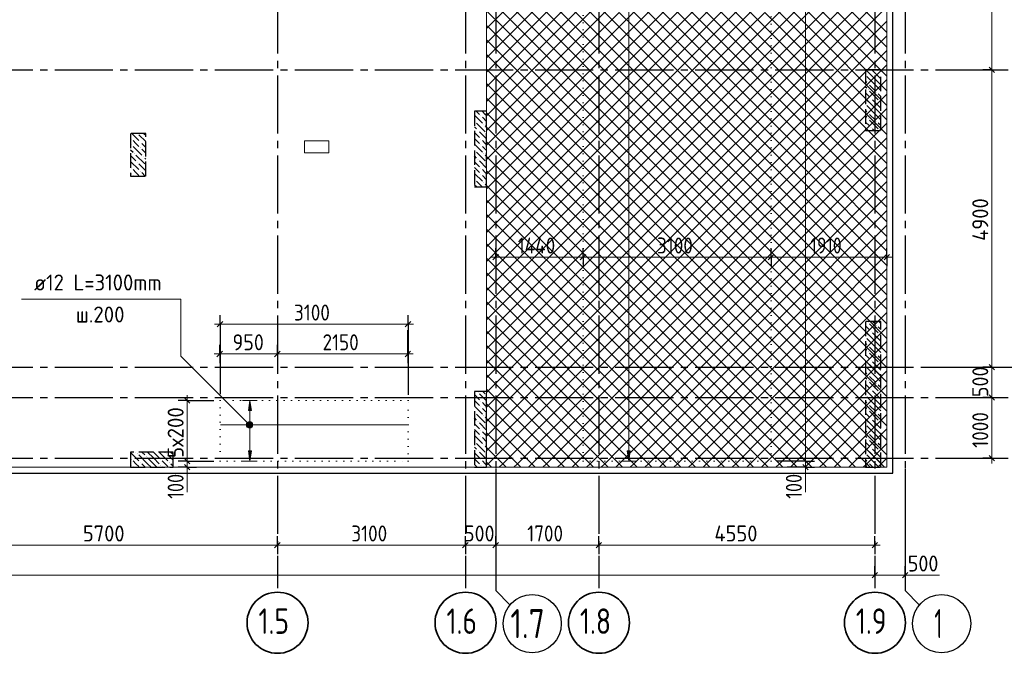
# Model space of a CAD drawing. Header units: millimetres. Extents: x 0 to 50400, y -76 to 35640.
# Tile 6 of 10: x 25967 to 42201, y 7244 to 17689. Entities that reach past the tile are written whole.
import ezdxf

# ---------------------------------------------------------------- set-up
doc = ezdxf.new("R2010")
doc.units = ezdxf.units.MM
for name, pattern in [('______2', [324, 240, -84]), ('______5', [1320, 960, -120, 120, -120]), ('______9', [120, 0, -120])]:
    doc.linetypes.add(name, pattern=pattern)
for name, color, linetype, lineweight in [('Standard', 7, 'Continuous', 25), ('ДОП Верх по Х', 7, 'Continuous', 25), ('ЖБ Перекрытие верхний уровень', 7, 'Continuous', 35), ('ЖБ Пилон', 7, 'Continuous', 35), ('ЖБ Стена верхний уровень', 7, 'Continuous', 35), ('Общий01', 7, 'Continuous', 13), ('Позиционная метка номер позиции', 7, 'Continuous', 13), ('Примечания', 7, 'Continuous', 13), ('Размерная линия_ общее', 7, 'Continuous', 13), ('Тени', 7, 'Continuous', 13)]:
    doc.layers.add(name, color=color, linetype=linetype, lineweight=lineweight)
doc.layers.add('Оси', color=7, linetype='______5', true_color=0x656565)
doc.styles.add('ISOCPEUR', font='txt')

msp = doc.modelspace()

# ---------------------------------------------------------------- hatches: boundary and pattern name
at = {"layer": 'ДОП Верх по Х', "linetype": 'Continuous', "lineweight": 13, "transparency": 33554687}
msp.add_hatch(color=7, dxfattribs=at).paths.add_polyline_path([(29787, 11244), (29763, 11412), (29739, 11244)])
for points in [[(29787, 10580), (29763, 10412), (29739, 10580)], [(36032, 10580), (36008, 10412), (35984, 10580)]]:
    msp.add_hatch(color=7, dxfattribs=at).paths.add_polyline_path(points, flags=16)
at = {"layer": 'ЖБ Пилон', "linetype": 'Continuous', "lineweight": -3, "transparency": 33554687}
for points in [[(40047, 16729), (40052, 16734), (40056, 16729), (40052, 16725)], [(40143, 16825), (40148, 16830), (40152, 16825), (40148, 16821)], [(39951, 16633), (39956, 16638), (39960, 16633), (39956, 16628)], [(39951, 16537), (39956, 16542), (39960, 16537), (39956, 16532)], [(39999, 16393), (40004, 16398), (40008, 16393), (40004, 16388)], [(40095, 16489), (40100, 16494), (40104, 16489), (40100, 16485)], [(40047, 16249), (40052, 16254), (40056, 16249), (40052, 16245)], [(40143, 16345), (40148, 16350), (40152, 16345), (40148, 16341)], [(33567, 16105), (33572, 16110), (33576, 16105), (33572, 16101)], [(39951, 16153), (39956, 16158), (39960, 16153), (39956, 16148)], [(33471, 16009), (33476, 16014), (33480, 16009), (33476, 16005)], [(33615, 15961), (33620, 15966), (33624, 15961), (33620, 15956)], [(39951, 16057), (39956, 16062), (39960, 16057), (39956, 16052)], [(39999, 15913), (40004, 15918), (40008, 15913), (40004, 15908)], [(40095, 16009), (40100, 16014), (40104, 16009), (40100, 16005)], [(33519, 15865), (33524, 15870), (33528, 15865), (33524, 15861)], [(33663, 15817), (33665, 15820), (33665, 15815)], [(40143, 15865), (40148, 15870), (40152, 15865), (40149, 15862), (40146, 15862)], [(27807, 15721), (27812, 15726), (27816, 15721), (27812, 15716)], [(27807, 15625), (27812, 15630), (27816, 15625), (27812, 15621)], [(27951, 15673), (27956, 15678), (27960, 15673), (27956, 15668)], [(33567, 15721), (33572, 15726), (33576, 15721), (33572, 15716)], [(33567, 15625), (33572, 15630), (33576, 15625), (33572, 15621)], [(27855, 15481), (27860, 15486), (27864, 15481), (27860, 15476)], [(27951, 15577), (27956, 15582), (27960, 15577), (27956, 15572)], [(27999, 15433), (28004, 15438), (28008, 15433), (28004, 15428)], [(33471, 15529), (33476, 15534), (33480, 15529), (33476, 15525)], [(33615, 15481), (33620, 15486), (33624, 15481), (33620, 15476)], [(27903, 15337), (27908, 15342), (27912, 15337), (27908, 15332)], [(33519, 15385), (33524, 15390), (33528, 15385), (33524, 15381)], [(33663, 15337), (33665, 15340), (33665, 15335)], [(27807, 15241), (27812, 15246), (27816, 15241), (27812, 15236)], [(27807, 15145), (27812, 15150), (27816, 15145), (27812, 15141)], [(27951, 15193), (27956, 15198), (27960, 15193), (27956, 15188)], [(33567, 15241), (33572, 15246), (33576, 15241), (33572, 15236)], [(33567, 15145), (33572, 15150), (33576, 15145), (33572, 15141)], [(33471, 15049), (33476, 15054), (33480, 15049), (33476, 15045)], [(33615, 15001), (33620, 15006), (33624, 15001), (33620, 14996)], [(33519, 11545), (33524, 11550), (33528, 11545), (33524, 11540)], [(33567, 11401), (33572, 11406), (33576, 11401), (33572, 11396)], [(33663, 11497), (33665, 11500), (33665, 11495)], [(33471, 11209), (33476, 11214), (33480, 11209), (33476, 11205)], [(33567, 11305), (33572, 11310), (33576, 11305), (33572, 11300)], [(33519, 11065), (33524, 11070), (33528, 11065), (33524, 11060)], [(33615, 11161), (33620, 11166), (33624, 11161), (33620, 11156)], [(33567, 10921), (33572, 10926), (33576, 10921), (33572, 10916)], [(33663, 11017), (33665, 11020), (33665, 11015)], [(33471, 10729), (33476, 10734), (33480, 10729), (33476, 10725)], [(33567, 10825), (33572, 10830), (33576, 10825), (33572, 10820)], [(33519, 10585), (33524, 10590), (33528, 10585), (33524, 10580)], [(33615, 10681), (33620, 10686), (33624, 10681), (33620, 10676)], [(27807, 10441), (27812, 10446), (27816, 10441), (27812, 10436)], [(27903, 10537), (27908, 10542), (27912, 10537), (27908, 10532)], [(27951, 10393), (27956, 10398), (27960, 10393), (27956, 10388)], [(28047, 10489), (28052, 10494), (28056, 10489), (28052, 10485)], [(28287, 10441), (28292, 10446), (28296, 10441), (28292, 10436)], [(28383, 10537), (28388, 10542), (28392, 10537), (28388, 10532)], [(28431, 10393), (28436, 10398), (28440, 10393), (28436, 10388)], [(33567, 10441), (33572, 10446), (33576, 10441), (33572, 10436)], [(33663, 10537), (33665, 10540), (33665, 10535)], [(27807, 10345), (27812, 10350), (27816, 10345), (27812, 10340)], [(28287, 10345), (28292, 10350), (28296, 10345), (28292, 10340)], [(33567, 10345), (33572, 10350), (33576, 10345), (33572, 10340)]]:
    msp.add_hatch(color=7, dxfattribs=at).paths.add_polyline_path(points, flags=16)
at = {"layer": 'ЖБ Стена верхний уровень', "linetype": 'Continuous', "lineweight": -3, "transparency": 33554687}
for points in [[(39951, 12697), (39956, 12702), (39960, 12697), (39956, 12692)], [(39999, 12553), (40004, 12558), (40008, 12553), (40004, 12548)], [(40095, 12649), (40100, 12654), (40104, 12649), (40100, 12645)], [(40143, 12505), (40148, 12510), (40152, 12505), (40148, 12500)], [(40047, 12409), (40052, 12414), (40056, 12409), (40052, 12405)], [(39951, 12313), (39956, 12318), (39960, 12313), (39956, 12308)], [(39951, 12217), (39956, 12222), (39960, 12217), (39956, 12212)], [(39999, 12073), (40004, 12078), (40008, 12073), (40004, 12068)], [(40095, 12169), (40100, 12174), (40104, 12169), (40100, 12165)], [(40143, 12025), (40148, 12030), (40152, 12025), (40148, 12020)], [(40047, 11929), (40052, 11934), (40056, 11929), (40052, 11925)], [(39951, 11833), (39956, 11838), (39960, 11833), (39956, 11828)], [(39951, 11737), (39956, 11742), (39960, 11737), (39956, 11732)], [(40095, 11689), (40100, 11694), (40104, 11689), (40100, 11685)], [(39999, 11593), (40004, 11598), (40008, 11593), (40004, 11588)], [(40143, 11545), (40148, 11550), (40152, 11545), (40148, 11540)], [(40047, 11449), (40052, 11454), (40056, 11449), (40052, 11445)], [(39951, 11353), (39956, 11358), (39960, 11353), (39956, 11348)], [(39951, 11257), (39956, 11262), (39960, 11257), (39956, 11252)], [(40095, 11209), (40100, 11214), (40104, 11209), (40100, 11205)], [(39999, 11113), (40004, 11118), (40008, 11113), (40004, 11108)], [(40143, 11065), (40148, 11070), (40152, 11065), (40148, 11060)], [(39951, 10873), (39956, 10878), (39960, 10873), (39956, 10868)], [(40047, 10969), (40052, 10974), (40056, 10969), (40052, 10965)], [(39951, 10777), (39956, 10782), (39960, 10777), (39956, 10772)], [(40095, 10729), (40100, 10734), (40104, 10729), (40100, 10725)], [(39999, 10633), (40004, 10638), (40008, 10633), (40004, 10628)], [(40143, 10585), (40148, 10590), (40152, 10585), (40148, 10580)], [(39951, 10393), (39956, 10398), (39960, 10393), (39956, 10388)], [(40047, 10489), (40052, 10494), (40056, 10489), (40052, 10485)]]:
    msp.add_hatch(color=7, dxfattribs=at).paths.add_polyline_path(points, flags=16)
at = {"layer": 'Позиционная метка номер позиции', "linetype": 'Continuous', "lineweight": 13, "transparency": 33554687}
for points in [[(29719, 10974), (29771, 11064), (29706, 10999)], [(29706, 10999), (29771, 11064), (29744, 11064)], [(29706, 10999), (29744, 11064), (29706, 11026)], [(29706, 11026), (29744, 11064), (29719, 11051)], [(29719, 10974), (29796, 11051), (29771, 11064)], [(29744, 10960), (29796, 11051), (29719, 10974)], [(29744, 10960), (29810, 11026), (29796, 11051)], [(29771, 10960), (29810, 11026), (29744, 10960)], [(29771, 10960), (29810, 10999), (29810, 11026)], [(29810, 10999), (29771, 10960), (29796, 10974)]]:
    msp.add_hatch(color=7, dxfattribs=at).paths.add_polyline_path(points)

# ---------------------------------------------------------------- linework, layer by layer
at = {"layer": 'Standard', "color": 254, "linetype": 'Continuous', "lineweight": -3, "true_color": 0xc4c4ff, "transparency": 33554687}
msp.add_lwpolyline([(7965, 10212), (40365, 10212), (40365, 32712), (7965, 32712), (7965, 10212)], dxfattribs=at)
at = {"layer": 'ДОП Верх по Х', "color": 251, "linetype": 'Continuous', "lineweight": 13, "true_color": 0x494949, "transparency": 33554687}
for p, q in [((36008, 10580), (36008, 32244)), ((29763, 11412), (29643, 11412)), ((29763, 11412), (29739, 11244)), ((29787, 11244), (29763, 11412)), ((29763, 11412), (29883, 11412)), ((29763, 11412), (29763, 11412)), ((29739, 11244), (29787, 11244)), ((29763, 10580), (29763, 11244)), ((29763, 10412), (29739, 10580)), ((29739, 10580), (29787, 10580)), ((29787, 10580), (29763, 10412)), ((36008, 10412), (35984, 10580)), ((35984, 10580), (36032, 10580)), ((36032, 10580), (36008, 10412)), ((29763, 10412), (29643, 10412)), ((29763, 10412), (29883, 10412)), ((29763, 10412), (29763, 10412)), ((36008, 10412), (35888, 10412)), ((36008, 10412), (36128, 10412)), ((36008, 10412), (36008, 10412))]:
    msp.add_line(p, q, dxfattribs=at)
at = {"layer": 'ДОП Верх по Х', "color": 7, "linetype": 'Continuous', "lineweight": 18, "transparency": 33554687}
msp.add_line((32364, 11012), (29276, 11012), dxfattribs=at)
at = {"layer": 'ЖБ Перекрытие верхний уровень', "color": 7, "linetype": 'Continuous', "lineweight": 18, "transparency": 33554687}
for p, q in [((33665, 10312), (33665, 32612)), ((33665, 32612), (33665, 10312)), ((33665, 10312), (33665, 32612)), ((40265, 10312), (40265, 32612)), ((31065, 15692), (30665, 15692)), ((30665, 15692), (30665, 15492)), ((31065, 15492), (31065, 15692)), ((30665, 15492), (31065, 15492)), ((15765, 10312), (33665, 10312)), ((33465, 10312), (33665, 10312)), ((33665, 10312), (40265, 10312))]:
    msp.add_line(p, q, dxfattribs=at)
at = {"layer": 'ЖБ Перекрытие верхний уровень', "color": 254, "linetype": 'Continuous', "lineweight": 18, "transparency": 33554687}
for p, q in [((35852, 19969), (38252, 17569)), ((33665, 19756), (35852, 17569)), ((33692, 17569), (35852, 19729)), ((35852, 19729), (38012, 17569)), ((33665, 19516), (35612, 17569)), ((33932, 17569), (35852, 19489)), ((35852, 19489), (37772, 17569)), ((38252, 17569), (40265, 19583)), ((38252, 19489), (40172, 17569)), ((38492, 17569), (40265, 19343)), ((33665, 19276), (35372, 17569)), ((34172, 17569), (35852, 19249)), ((35852, 19249), (37532, 17569)), ((38252, 19249), (39932, 17569)), ((33665, 19036), (35132, 17569)), ((34412, 17569), (35852, 19009)), ((35852, 19009), (37292, 17569)), ((36812, 17569), (38252, 19009)), ((38252, 19009), (39692, 17569)), ((38732, 17569), (40265, 19103)), ((36332, 17569), (37645, 18883)), ((38972, 17569), (40265, 18863)), ((33665, 18796), (34892, 17569)), ((34652, 17569), (35852, 18769)), ((35852, 18769), (37052, 17569)), ((36572, 17569), (37785, 18782)), ((37052, 17569), (38252, 18769)), ((38252, 18769), (39452, 17569)), ((33665, 18556), (34652, 17569)), ((34892, 17569), (35852, 18529)), ((35852, 18529), (36812, 17569)), ((37292, 17569), (38252, 18529)), ((38252, 18529), (39212, 17569)), ((39212, 17569), (40265, 18623)), ((39452, 17569), (40265, 18383)), ((33665, 18316), (34412, 17569)), ((35132, 17569), (35852, 18289)), ((35852, 18289), (36572, 17569)), ((37532, 17569), (38252, 18289)), ((38252, 18289), (38972, 17569)), ((33665, 18076), (34172, 17569)), ((35372, 17569), (35852, 18049)), ((35852, 18049), (36332, 17569)), ((37772, 17569), (38252, 18049)), ((38252, 18049), (38732, 17569)), ((39692, 17569), (40265, 18143)), ((39932, 17569), (40265, 17903)), ((33665, 17836), (33932, 17569)), ((35612, 17569), (35852, 17809)), ((35852, 17809), (36092, 17569)), ((38012, 17569), (38252, 17809)), ((38252, 17809), (38492, 17569)), ((33665, 17596), (33692, 17569)), ((33665, 17543), (33692, 17569)), ((33665, 17303), (33932, 17569)), ((33665, 17063), (34172, 17569)), ((33665, 16823), (34412, 17569)), ((33665, 16583), (34652, 17569)), ((33665, 16343), (34892, 17569)), ((33665, 16103), (35132, 17569)), ((33665, 15863), (35372, 17569)), ((33665, 15623), (35612, 17569)), ((33665, 15383), (35852, 17569)), ((33692, 17569), (35852, 15409)), ((33932, 17569), (35852, 15649)), ((34172, 17569), (35852, 15889)), ((34412, 17569), (35852, 16129)), ((34652, 17569), (35852, 16369)), ((34892, 17569), (35852, 16609)), ((35132, 17569), (35852, 16849)), ((35372, 17569), (35852, 17089)), ((35612, 17569), (35852, 17329)), ((35852, 17329), (36092, 17569)), ((35852, 17089), (36332, 17569)), ((35852, 16849), (36572, 17569)), ((35852, 16609), (36812, 17569)), ((35852, 16369), (37052, 17569)), ((35852, 16129), (37292, 17569)), ((35852, 15889), (37532, 17569)), ((35852, 15649), (37772, 17569)), ((35852, 15409), (38012, 17569)), ((35852, 15169), (38252, 17569)), ((35852, 17569), (38252, 15169)), ((36092, 17569), (38252, 15409)), ((36332, 17569), (38252, 15649)), ((36572, 17569), (38252, 15889)), ((36812, 17569), (38252, 16129)), ((37052, 17569), (38252, 16369)), ((37292, 17569), (38252, 16609)), ((37532, 17569), (38252, 16849)), ((37772, 17569), (38252, 17089)), ((38012, 17569), (38252, 17329)), ((38252, 17329), (38492, 17569)), ((38252, 17089), (38732, 17569)), ((38252, 16849), (38972, 17569)), ((38252, 16609), (39212, 17569)), ((38252, 16369), (39452, 17569)), ((38252, 16129), (39692, 17569)), ((38252, 15889), (39932, 17569)), ((38252, 15649), (40172, 17569)), ((38252, 17569), (40265, 15556)), ((38492, 17569), (40265, 15796)), ((38732, 17569), (40265, 16036)), ((38972, 17569), (40265, 16276)), ((39212, 17569), (40265, 16516)), ((39452, 17569), (40265, 16756)), ((39692, 17569), (40265, 16996)), ((39932, 17569), (40265, 17236)), ((40172, 17569), (40265, 17663)), ((40172, 17569), (40265, 17476)), ((38252, 15409), (40265, 17423)), ((33665, 17356), (35852, 15169)), ((33692, 15169), (35852, 17329)), ((35852, 17329), (38012, 15169)), ((36092, 15169), (38252, 17329)), ((38252, 17329), (40265, 15316)), ((33665, 17116), (35612, 15169)), ((33932, 15169), (35852, 17089)), ((35852, 17089), (37772, 15169)), ((36332, 15169), (38252, 17089)), ((38252, 15169), (40265, 17183)), ((38252, 17089), (40172, 15169)), ((38492, 15169), (40265, 16943)), ((33665, 16876), (35372, 15169)), ((34172, 15169), (35852, 16849)), ((35852, 16849), (37532, 15169)), ((36572, 15169), (38252, 16849)), ((38252, 16849), (39932, 15169)), ((33665, 16636), (35132, 15169)), ((34412, 15169), (35852, 16609)), ((35852, 16609), (37292, 15169)), ((36812, 15169), (38252, 16609)), ((38252, 16609), (39692, 15169)), ((38732, 15169), (40265, 16703)), ((38972, 15169), (40265, 16463)), ((33665, 16396), (34892, 15169)), ((34652, 15169), (35852, 16369)), ((35852, 16369), (37052, 15169)), ((37052, 15169), (38252, 16369)), ((38252, 16369), (39452, 15169)), ((33665, 16156), (34652, 15169)), ((34892, 15169), (35852, 16129)), ((35852, 16129), (36812, 15169)), ((37292, 15169), (38252, 16129)), ((38252, 16129), (39212, 15169)), ((39212, 15169), (40265, 16223)), ((33665, 15916), (34412, 15169)), ((39452, 15169), (40265, 15983)), ((35132, 15169), (35852, 15889)), ((35852, 15889), (36572, 15169)), ((37532, 15169), (38252, 15889)), ((38252, 15889), (38972, 15169)), ((33665, 15676), (34172, 15169)), ((35372, 15169), (35852, 15649)), ((35852, 15649), (36332, 15169)), ((37772, 15169), (38252, 15649)), ((38252, 15649), (38732, 15169)), ((39692, 15169), (40265, 15743)), ((33665, 15436), (33932, 15169)), ((39932, 15169), (40265, 15503)), ((35612, 15169), (35852, 15409)), ((35852, 15409), (36092, 15169)), ((38012, 15169), (38252, 15409)), ((38252, 15409), (38492, 15169)), ((40172, 15169), (40265, 15263)), ((33665, 15196), (33692, 15169)), ((33665, 15143), (33692, 15169)), ((33665, 14903), (33932, 15169)), ((33665, 14663), (34172, 15169)), ((33665, 14423), (34412, 15169)), ((33665, 14183), (34652, 15169)), ((33665, 13943), (34892, 15169)), ((33665, 13703), (35132, 15169)), ((33665, 13463), (35372, 15169)), ((33665, 13223), (35612, 15169)), ((33665, 12983), (35852, 15169)), ((33692, 15169), (35852, 13009)), ((33932, 15169), (35852, 13249)), ((34172, 15169), (35852, 13489)), ((34412, 15169), (35852, 13729)), ((34652, 15169), (35852, 13969)), ((34892, 15169), (35852, 14209)), ((35132, 15169), (35852, 14449)), ((35372, 15169), (35852, 14689)), ((35612, 15169), (35852, 14929)), ((35852, 14929), (36092, 15169)), ((35852, 14689), (36332, 15169)), ((35852, 14449), (36572, 15169)), ((35852, 14209), (36812, 15169)), ((35852, 13969), (37052, 15169)), ((35852, 13729), (37292, 15169)), ((35852, 13489), (37532, 15169)), ((35852, 13249), (37772, 15169)), ((35852, 13009), (38012, 15169)), ((35852, 12769), (38252, 15169)), ((35852, 15169), (38252, 12769)), ((36092, 15169), (38252, 13009)), ((36332, 15169), (38252, 13249)), ((36572, 15169), (38252, 13489)), ((36812, 15169), (38252, 13729)), ((37052, 15169), (38252, 13969)), ((37292, 15169), (38252, 14209)), ((37532, 15169), (38252, 14449)), ((37772, 15169), (38252, 14689)), ((38012, 15169), (38252, 14929)), ((38252, 14929), (38492, 15169)), ((38252, 14689), (38732, 15169)), ((38252, 14449), (38972, 15169)), ((38252, 14209), (39212, 15169)), ((38252, 13969), (39452, 15169)), ((38252, 13729), (39692, 15169)), ((38252, 13489), (39932, 15169)), ((38252, 13249), (40172, 15169)), ((38252, 15169), (40265, 13156)), ((38492, 15169), (40265, 13396)), ((38732, 15169), (40265, 13636)), ((38972, 15169), (40265, 13876)), ((39212, 15169), (40265, 14116)), ((39452, 15169), (40265, 14356)), ((39692, 15169), (40265, 14596)), ((39932, 15169), (40265, 14836)), ((40172, 15169), (40265, 15076)), ((33665, 14956), (35852, 12769)), ((38252, 13009), (40265, 15023)), ((33692, 12769), (35852, 14929)), ((35852, 14929), (38012, 12769)), ((36092, 12769), (38252, 14929)), ((38252, 14929), (40265, 12916)), ((38252, 12769), (40265, 14783)), ((33665, 14716), (35612, 12769)), ((33932, 12769), (35852, 14689)), ((35852, 14689), (37772, 12769)), ((36332, 12769), (38252, 14689)), ((38252, 14689), (40172, 12769)), ((33665, 14476), (35372, 12769)), ((34172, 12769), (35852, 14449)), ((35852, 14449), (37532, 12769)), ((36572, 12769), (38252, 14449)), ((38252, 14449), (39932, 12769)), ((38492, 12769), (40265, 14543)), ((38732, 12769), (40265, 14303)), ((33665, 14236), (35132, 12769)), ((34412, 12769), (35852, 14209)), ((35852, 14209), (37292, 12769)), ((36812, 12769), (38252, 14209)), ((38252, 14209), (39692, 12769)), ((33665, 13996), (34892, 12769)), ((34652, 12769), (35852, 13969)), ((35852, 13969), (37052, 12769)), ((37052, 12769), (38252, 13969)), ((38252, 13969), (39452, 12769)), ((38972, 12769), (40265, 14063)), ((39212, 12769), (40265, 13823)), ((33665, 13756), (34652, 12769)), ((34892, 12769), (35852, 13729)), ((35852, 13729), (36812, 12769)), ((37292, 12769), (38252, 13729)), ((38252, 13729), (39212, 12769)), ((33665, 13516), (34412, 12769)), ((35132, 12769), (35852, 13489)), ((35852, 13489), (36572, 12769)), ((37532, 12769), (38252, 13489)), ((38252, 13489), (38972, 12769)), ((39452, 12769), (40265, 13583)), ((39692, 12769), (40265, 13343)), ((33665, 13276), (34172, 12769)), ((35372, 12769), (35852, 13249)), ((35852, 13249), (36332, 12769)), ((37772, 12769), (38252, 13249)), ((38252, 13249), (38732, 12769)), ((33665, 13036), (33932, 12769)), ((35612, 12769), (35852, 13009)), ((35852, 13009), (36092, 12769)), ((38012, 12769), (38252, 13009)), ((38252, 13009), (38492, 12769)), ((39932, 12769), (40265, 13103)), ((40172, 12769), (40265, 12863)), ((33665, 12796), (33692, 12769)), ((33665, 12743), (33692, 12769)), ((33665, 12503), (33932, 12769)), ((33665, 12263), (34172, 12769)), ((33665, 12023), (34412, 12769)), ((33665, 11783), (34652, 12769)), ((33665, 11543), (34892, 12769)), ((33665, 11303), (35132, 12769)), ((33665, 11063), (35372, 12769)), ((33665, 10823), (35612, 12769)), ((33665, 10583), (35852, 12769)), ((33692, 12769), (35852, 10609)), ((33932, 12769), (35852, 10849)), ((34172, 12769), (35852, 11089)), ((34412, 12769), (35852, 11329)), ((34652, 12769), (35852, 11569)), ((34892, 12769), (35852, 11809)), ((35132, 12769), (35852, 12049)), ((35372, 12769), (35852, 12289)), ((35612, 12769), (35852, 12529)), ((35852, 12529), (36092, 12769)), ((35852, 12289), (36332, 12769)), ((35852, 12049), (36572, 12769)), ((35852, 11809), (36812, 12769)), ((35852, 11569), (37052, 12769)), ((35852, 11329), (37292, 12769)), ((35852, 11089), (37532, 12769)), ((35852, 10849), (37772, 12769)), ((35852, 10609), (38012, 12769)), ((35852, 10369), (38252, 12769)), ((35852, 12769), (38252, 10369)), ((36092, 12769), (38252, 10609)), ((36332, 12769), (38252, 10849)), ((36572, 12769), (38252, 11089)), ((36812, 12769), (38252, 11329)), ((37052, 12769), (38252, 11569)), ((37292, 12769), (38252, 11809)), ((37532, 12769), (38252, 12049)), ((37772, 12769), (38252, 12289)), ((38012, 12769), (38252, 12529)), ((38252, 12529), (38492, 12769)), ((38252, 12289), (38732, 12769)), ((38252, 12049), (38972, 12769)), ((38252, 11809), (39212, 12769)), ((38252, 11569), (39452, 12769)), ((38252, 11329), (39692, 12769)), ((38252, 11089), (39932, 12769)), ((38252, 10849), (40172, 12769)), ((38252, 12769), (40265, 10756)), ((38492, 12769), (40265, 10996)), ((38732, 12769), (40265, 11236)), ((38972, 12769), (40265, 11476)), ((39212, 12769), (40265, 11716)), ((39452, 12769), (40265, 11956)), ((39692, 12769), (40265, 12196)), ((39932, 12769), (40265, 12436)), ((40172, 12769), (40265, 12676)), ((33665, 12556), (35852, 10369)), ((33692, 10369), (35852, 12529)), ((35852, 12529), (38012, 10369)), ((36092, 10369), (38252, 12529)), ((38252, 10609), (40265, 12623)), ((38252, 12529), (40265, 10516)), ((38252, 10369), (40265, 12383)), ((33665, 12316), (35612, 10369)), ((33932, 10369), (35852, 12289)), ((35852, 12289), (37772, 10369)), ((36332, 10369), (38252, 12289)), ((38252, 12289), (40172, 10369)), ((33665, 12076), (35372, 10369)), ((34172, 10369), (35852, 12049)), ((35852, 12049), (37532, 10369)), ((36572, 10369), (38252, 12049)), ((38252, 12049), (39932, 10369)), ((38492, 10369), (40265, 12143)), ((38732, 10369), (40265, 11903)), ((33665, 11836), (35132, 10369)), ((34412, 10369), (35852, 11809)), ((35852, 11809), (37292, 10369)), ((36812, 10369), (38252, 11809)), ((38252, 11809), (39692, 10369)), ((33665, 11596), (34892, 10369)), ((34652, 10369), (35852, 11569)), ((35852, 11569), (37052, 10369)), ((37052, 10369), (38252, 11569)), ((38252, 11569), (39452, 10369)), ((38972, 10369), (40265, 11663)), ((39212, 10369), (40265, 11423)), ((33665, 11356), (34652, 10369)), ((34892, 10369), (35852, 11329)), ((35852, 11329), (36812, 10369)), ((37292, 10369), (38252, 11329)), ((38252, 11329), (39212, 10369)), ((33665, 11116), (34412, 10369)), ((35132, 10369), (35852, 11089)), ((35852, 11089), (36572, 10369)), ((37532, 10369), (38252, 11089)), ((38252, 11089), (38972, 10369)), ((39452, 10369), (40265, 11183)), ((39692, 10369), (40265, 10943)), ((33665, 10876), (34172, 10369)), ((35372, 10369), (35852, 10849)), ((35852, 10849), (36332, 10369)), ((37772, 10369), (38252, 10849)), ((38252, 10849), (38732, 10369)), ((33665, 10636), (33932, 10369)), ((35612, 10369), (35852, 10609)), ((35852, 10609), (36092, 10369)), ((38012, 10369), (38252, 10609)), ((38252, 10609), (38492, 10369)), ((39932, 10369), (40265, 10703)), ((33665, 10396), (33692, 10369)), ((40172, 10369), (40265, 10463)), ((33665, 10343), (33692, 10369)), ((33692, 10369), (33748, 10312)), ((33875, 10312), (33932, 10369)), ((33932, 10369), (33988, 10312)), ((34115, 10312), (34172, 10369)), ((34172, 10369), (34228, 10312)), ((34355, 10312), (34412, 10369)), ((34412, 10369), (34468, 10312)), ((34595, 10312), (34652, 10369)), ((34652, 10369), (34708, 10312)), ((34835, 10312), (34892, 10369)), ((34892, 10369), (34948, 10312)), ((35075, 10312), (35132, 10369)), ((35132, 10369), (35188, 10312)), ((35315, 10312), (35372, 10369)), ((35372, 10369), (35428, 10312)), ((35555, 10312), (35612, 10369)), ((35612, 10369), (35668, 10312)), ((35795, 10312), (35852, 10369)), ((35852, 10369), (35908, 10312)), ((36035, 10312), (36092, 10369)), ((36092, 10369), (36148, 10312)), ((36275, 10312), (36332, 10369)), ((36332, 10369), (36388, 10312)), ((36515, 10312), (36572, 10369)), ((36572, 10369), (36628, 10312)), ((36755, 10312), (36812, 10369)), ((36812, 10369), (36868, 10312)), ((36995, 10312), (37052, 10369)), ((37052, 10369), (37108, 10312)), ((37235, 10312), (37292, 10369)), ((37292, 10369), (37348, 10312)), ((37475, 10312), (37532, 10369)), ((37532, 10369), (37588, 10312)), ((37715, 10312), (37772, 10369)), ((37772, 10369), (37828, 10312)), ((37955, 10312), (38012, 10369)), ((38012, 10369), (38068, 10312)), ((38195, 10312), (38252, 10369)), ((38252, 10369), (38308, 10312)), ((38435, 10312), (38492, 10369)), ((38492, 10369), (38548, 10312)), ((38675, 10312), (38732, 10369)), ((38732, 10369), (38788, 10312)), ((38915, 10312), (38972, 10369)), ((38972, 10369), (39028, 10312)), ((39155, 10312), (39212, 10369)), ((39212, 10369), (39268, 10312)), ((39395, 10312), (39452, 10369)), ((39452, 10369), (39508, 10312)), ((39635, 10312), (39692, 10369)), ((39692, 10369), (39748, 10312)), ((39875, 10312), (39932, 10369)), ((39932, 10369), (39988, 10312)), ((40115, 10312), (40172, 10369)), ((40172, 10369), (40228, 10312))]:
    msp.add_line(p, q, dxfattribs=at)
for points in [[(35852, 17569), (37709, 19427), (37709, 19427), (38252, 19969)], [(36092, 17569), (37765, 19243), (37765, 19243), (38252, 19729)]]:
    msp.add_lwpolyline(points, dxfattribs=at)
at = {"layer": 'ЖБ Пилон', "color": 253, "linetype": '______2', "lineweight": -3, "true_color": 0xa0a0a0, "transparency": 33554687}
for p, q in [((40165, 16862), (39915, 16862)), ((39915, 16862), (39915, 15862)), ((40165, 15862), (40165, 16862)), ((33665, 16182), (33465, 16182)), ((33465, 16182), (33465, 14932)), ((33665, 14932), (33665, 16182)), ((28045, 15812), (27795, 15812)), ((27795, 15812), (27795, 15112)), ((28045, 15112), (28045, 15812)), ((39915, 15862), (40165, 15862)), ((27795, 15112), (28045, 15112)), ((33465, 14932), (33665, 14932)), ((33665, 11562), (33465, 11562)), ((33465, 11562), (33465, 10312)), ((33665, 10312), (33665, 11562)), ((28495, 10562), (27795, 10562)), ((27795, 10562), (27795, 10312)), ((28495, 10312), (28495, 10562)), ((27795, 10312), (28495, 10312)), ((33465, 10312), (33665, 10312))]:
    msp.add_line(p, q, dxfattribs=at)
at = {"layer": 'ЖБ Пилон', "color": 253, "linetype": 'Continuous', "lineweight": -3, "true_color": 0xa0a0a0, "transparency": 33554687}
for p, q in [((39919, 16862), (40028, 16753)), ((40076, 16609), (39932, 16753)), ((40165, 16712), (40028, 16849)), ((40110, 16862), (40124, 16849)), ((39915, 16674), (39932, 16657)), ((39932, 16561), (39915, 16578)), ((39980, 16609), (40076, 16513)), ((40076, 16705), (40165, 16616)), ((40076, 16609), (40165, 16520)), ((39915, 16482), (39980, 16417)), ((39980, 16513), (40124, 16369)), ((40165, 16424), (40124, 16465)), ((39915, 16386), (40028, 16273)), ((40076, 16129), (39932, 16273)), ((40165, 16232), (40028, 16369)), ((33465, 16116), (33596, 15985)), ((33494, 16182), (33548, 16129)), ((33644, 16129), (33596, 16177)), ((33596, 16081), (33665, 16012)), ((33665, 16108), (33644, 16129)), ((39915, 16194), (39932, 16177)), ((39932, 16081), (39915, 16098)), ((39980, 16129), (40076, 16033)), ((40076, 16225), (40165, 16136)), ((40076, 16129), (40165, 16040)), ((33500, 15889), (33465, 15924)), ((33500, 15985), (33644, 15841)), ((33644, 15937), (33665, 15916)), ((39915, 16002), (39980, 15937)), ((39980, 16033), (40124, 15889)), ((40165, 15944), (40124, 15985)), ((27816, 15812), (27932, 15697)), ((28045, 15680), (27932, 15793)), ((28009, 15812), (28028, 15793)), ((33465, 15828), (33548, 15745)), ((33548, 15841), (33665, 15724)), ((39915, 15906), (39959, 15862)), ((40054, 15862), (40028, 15889)), ((27884, 15649), (27836, 15697)), ((27836, 15601), (27980, 15457)), ((27932, 15601), (27884, 15649)), ((27980, 15649), (28045, 15584)), ((33465, 15732), (33548, 15649)), ((33465, 15636), (33596, 15505)), ((33644, 15649), (33596, 15697)), ((33596, 15601), (33665, 15532)), ((33665, 15628), (33644, 15649)), ((27795, 15546), (27836, 15505)), ((27795, 15450), (27884, 15361)), ((27884, 15457), (28028, 15313)), ((27980, 15553), (28045, 15488)), ((33500, 15409), (33465, 15444)), ((33500, 15505), (33644, 15361)), ((33644, 15457), (33665, 15436)), ((27795, 15354), (27932, 15217)), ((28045, 15200), (27932, 15313)), ((28045, 15392), (28028, 15409)), ((33465, 15348), (33548, 15265)), ((33548, 15361), (33665, 15244)), ((27884, 15169), (27836, 15217)), ((27836, 15121), (27844, 15112)), ((27932, 15121), (27884, 15169)), ((27980, 15169), (28036, 15112)), ((33465, 15252), (33548, 15169)), ((33465, 15156), (33596, 15025)), ((33644, 15169), (33596, 15217)), ((33596, 15121), (33665, 15052)), ((33665, 15148), (33644, 15169)), ((33496, 14932), (33465, 14964)), ((33500, 15025), (33592, 14932)), ((33644, 14977), (33665, 14956)), ((33602, 11562), (33644, 11521)), ((33465, 11508), (33548, 11425)), ((33465, 11412), (33548, 11329)), ((33548, 11521), (33665, 11404)), ((33644, 11329), (33596, 11377)), ((33465, 11316), (33596, 11185)), ((33596, 11281), (33665, 11212)), ((33665, 11308), (33644, 11329)), ((33500, 11089), (33465, 11124)), ((33500, 11185), (33644, 11041)), ((33548, 11041), (33665, 10924)), ((33644, 11137), (33665, 11116)), ((33465, 11028), (33548, 10945)), ((33465, 10932), (33548, 10849)), ((33644, 10849), (33596, 10897)), ((33465, 10836), (33596, 10705)), ((33596, 10801), (33665, 10732)), ((33665, 10828), (33644, 10849)), ((27795, 10554), (27932, 10417)), ((27882, 10562), (27884, 10561)), ((27978, 10562), (28028, 10513)), ((28172, 10465), (28074, 10562)), ((28172, 10561), (28268, 10465)), ((28268, 10561), (28412, 10417)), ((28362, 10562), (28364, 10561)), ((28458, 10562), (28495, 10526)), ((33500, 10609), (33465, 10644)), ((33500, 10705), (33644, 10561)), ((33548, 10561), (33665, 10444)), ((33644, 10657), (33665, 10636)), ((27884, 10369), (27836, 10417)), ((28076, 10369), (27932, 10513)), ((28076, 10465), (28172, 10369)), ((28172, 10465), (28268, 10369)), ((28364, 10369), (28316, 10417)), ((28495, 10430), (28412, 10513)), ((33465, 10548), (33548, 10465)), ((33465, 10452), (33548, 10369)), ((33644, 10369), (33596, 10417)), ((27836, 10321), (27844, 10312)), ((27932, 10321), (27884, 10369)), ((27980, 10369), (28036, 10312)), ((28076, 10369), (28132, 10312)), ((28172, 10369), (28228, 10312)), ((28316, 10321), (28324, 10312)), ((28412, 10321), (28364, 10369)), ((28460, 10369), (28495, 10334)), ((33465, 10356), (33508, 10312)), ((33596, 10321), (33604, 10312)), ((33665, 10348), (33644, 10369))]:
    msp.add_line(p, q, dxfattribs=at)
at = {"layer": 'ЖБ Стена верхний уровень', "color": 253, "linetype": '______2', "lineweight": -3, "true_color": 0xa0a0a0, "transparency": 33554687}
for p, q in [((39915, 12712), (39915, 10312)), ((40165, 12712), (39915, 12712)), ((40165, 10312), (40165, 12712)), ((39915, 10312), (40165, 10312))]:
    msp.add_line(p, q, dxfattribs=at)
at = {"layer": 'ЖБ Стена верхний уровень', "color": 253, "linetype": 'Continuous', "lineweight": -3, "true_color": 0xa0a0a0, "transparency": 33554687}
for p, q in [((39980, 12673), (40124, 12529)), ((40036, 12712), (40076, 12673)), ((40132, 12712), (40165, 12680)), ((39915, 12642), (39980, 12577)), ((39915, 12546), (40028, 12433)), ((40165, 12392), (40028, 12529)), ((40165, 12584), (40124, 12625)), ((39915, 12354), (39932, 12337)), ((40076, 12289), (39932, 12433)), ((40076, 12385), (40165, 12296)), ((39932, 12241), (39915, 12258)), ((39980, 12289), (40076, 12193)), ((39980, 12193), (40124, 12049)), ((40076, 12289), (40165, 12200)), ((39915, 12162), (39980, 12097)), ((39915, 12066), (40028, 11953)), ((40165, 11912), (40028, 12049)), ((40165, 12104), (40124, 12145)), ((39915, 11874), (39932, 11857)), ((40076, 11809), (39932, 11953)), ((40076, 11905), (40165, 11816)), ((39932, 11761), (39915, 11778)), ((39980, 11809), (40076, 11713)), ((39980, 11713), (40124, 11569)), ((40076, 11809), (40165, 11720)), ((39915, 11682), (39980, 11617)), ((39915, 11586), (40028, 11473)), ((40165, 11432), (40028, 11569)), ((40165, 11624), (40124, 11665)), ((39915, 11394), (39932, 11377)), ((40076, 11329), (39932, 11473)), ((40076, 11425), (40165, 11336)), ((39932, 11281), (39915, 11298)), ((39915, 11202), (39980, 11137)), ((39980, 11329), (40076, 11233)), ((39980, 11233), (40124, 11089)), ((40076, 11329), (40165, 11240)), ((39915, 11106), (40028, 10993)), ((40165, 10952), (40028, 11089)), ((40165, 11144), (40124, 11185)), ((39915, 10914), (39932, 10897)), ((40076, 10849), (39932, 10993)), ((40076, 10945), (40165, 10856)), ((39932, 10801), (39915, 10818)), ((39915, 10722), (39980, 10657)), ((39980, 10849), (40076, 10753)), ((39980, 10753), (40124, 10609)), ((40076, 10849), (40165, 10760)), ((39915, 10626), (40028, 10513)), ((40165, 10472), (40028, 10609)), ((40165, 10664), (40124, 10705)), ((39915, 10434), (39932, 10417)), ((40076, 10369), (39932, 10513)), ((40076, 10465), (40165, 10376)), ((39932, 10321), (39915, 10338)), ((39980, 10369), (40036, 10312)), ((40076, 10369), (40132, 10312))]:
    msp.add_line(p, q, dxfattribs=at)
at = {"layer": 'Общий01', "color": 7, "linetype": 'Continuous', "lineweight": 13, "transparency": 33554687}
for p, q in [((28729, 10312), (28729, 9902)), ((38923, 10312), (38923, 9902))]:
    msp.add_line(p, q, dxfattribs=at)
at = {"layer": 'Оси', "color": 8, "linetype": '______5', "lineweight": -3, "transparency": 33554687}
for p, q in [((30215, 32612), (30215, 8317)), ((33315, 32612), (33315, 8317)), ((33815, 32612), (33815, 8317)), ((35515, 32612), (35515, 8317)), ((40065, 32612), (40065, 8317)), ((40565, 32612), (40565, 8317)), ((8065, 16862), (42963, 16862)), ((8065, 11962), (42963, 11962)), ((8065, 11462), (42963, 11462)), ((8065, 10462), (42963, 10462))]:
    msp.add_line(p, q, dxfattribs=at)
at = {"layer": 'Оси', "color": 7, "linetype": 'Continuous', "lineweight": 25, "transparency": 33554687}
for points in [[(40928, 11962), (42928, 11962), (43163, 12197)], [(33815, 10278), (33815, 8278), (34050, 8043)], [(40565, 10278), (40565, 8278), (40800, 8043)]]:
    msp.add_lwpolyline(points, dxfattribs=at)
at = {"layer": 'Оси', "color": 7, "linetype": 'Continuous', "lineweight": 35, "transparency": 33554687}
for centre in [(30218, 7747), (33318, 7747), (35518, 7747), (40068, 7747)]:
    msp.add_circle(centre, 503, dxfattribs=at)
at = {"layer": 'Оси', "color": 7, "linetype": 'Continuous', "lineweight": 25, "transparency": 33554687}
for centre in [(34417, 7733), (41167, 7733)]:
    msp.add_circle(centre, 480, dxfattribs=at)
at = {"layer": 'Позиционная метка номер позиции', "color": 7, "linetype": 'Continuous', "lineweight": 13, "transparency": 33554687}
for p, q in [((29719, 11051), (29719, 11051)), ((29796, 11051), (29796, 11051)), ((29719, 10974), (29719, 10974)), ((29796, 10974), (29796, 10974))]:
    msp.add_line(p, q, dxfattribs=at)
msp.add_lwpolyline([(29758, 11012), (28626, 12144), (28626, 13084), (25996, 13084)], dxfattribs=at)
msp.add_circle((29758, 11012), 54, dxfattribs=at)
at = {"layer": 'Примечания', "color": 7, "linetype": 'Continuous', "lineweight": 13, "transparency": 33554687}
msp.add_line((40515, 8532), (41135, 8532), dxfattribs=at)
at = {"layer": 'Размерная линия_ общее', "color": 7, "linetype": 'Continuous', "lineweight": 13, "transparency": 33554687}
for p, q in [((38923, 10412), (38923, 32412)), ((41997, 16862), (41997, 19362)), ((41997, 11962), (41997, 16862)), ((33815, 13774), (33725, 13774)), ((33815, 13774), (35255, 13774)), ((35255, 13774), (38355, 13774)), ((38355, 13774), (40265, 13774)), ((40265, 13774), (40355, 13774)), ((29270, 12669), (29180, 12669)), ((29270, 12669), (32370, 12669)), ((32370, 12669), (32460, 12669)), ((29265, 12179), (29175, 12179)), ((29265, 12179), (30215, 12179)), ((30215, 12179), (32365, 12179)), ((32365, 12179), (32455, 12179)), ((41997, 11462), (41997, 11962)), ((28729, 11412), (28729, 11502)), ((28729, 10412), (28729, 11412)), ((28729, 10312), (28729, 10412)), ((38923, 10312), (38923, 10412)), ((41997, 10462), (41997, 10372)), ((28729, 10312), (28729, 10222)), ((38923, 10312), (38923, 10222)), ((24515, 9027), (30215, 9027)), ((30215, 9027), (33315, 9027)), ((33315, 9027), (33815, 9027)), ((33815, 9027), (35515, 9027)), ((35515, 9027), (40065, 9027)), ((40065, 9027), (40155, 9027)), ((9265, 8532), (40065, 8532)), ((40065, 8532), (40565, 8532)), ((40565, 8532), (40655, 8532))]:
    msp.add_line(p, q, dxfattribs=at)
at = {"layer": 'Размерная линия_ общее', "color": 7, "linetype": 'Continuous', "lineweight": 25, "transparency": 33554687}
for p, q in [((42042, 16817), (41952, 16907)), ((33770, 13729), (33860, 13819)), ((35210, 13729), (35300, 13819)), ((38310, 13729), (38400, 13819)), ((40220, 13729), (40310, 13819)), ((29225, 12624), (29315, 12714)), ((32325, 12624), (32415, 12714)), ((29220, 12134), (29310, 12224)), ((30170, 12134), (30260, 12224)), ((32320, 12134), (32410, 12224)), ((42042, 11917), (41952, 12007)), ((28774, 11367), (28684, 11457)), ((42042, 11417), (41952, 11507)), ((28774, 10367), (28684, 10457)), ((38968, 10367), (38878, 10457)), ((42042, 10417), (41952, 10507)), ((28774, 10267), (28684, 10357)), ((38968, 10267), (38878, 10357)), ((30170, 8982), (30260, 9072)), ((33270, 8982), (33360, 9072)), ((33770, 8982), (33860, 9072)), ((35470, 8982), (35560, 9072)), ((40020, 8982), (40110, 9072)), ((40020, 8487), (40110, 8577)), ((40520, 8487), (40610, 8577))]:
    msp.add_line(p, q, dxfattribs=at)
at = {"layer": 'Размерная линия_ общее', "color": 7, "linetype": 'Continuous', "lineweight": -3, "transparency": 33554687}
for p, q in [((41997, 16862), (41847, 16862)), ((41997, 16862), (42147, 16862)), ((33815, 13774), (33815, 13924)), ((35255, 13774), (35255, 13924)), ((38355, 13774), (38355, 13924)), ((40265, 13774), (40265, 13924)), ((33815, 13774), (33815, 13624)), ((33815, 13774), (33815, 13774)), ((35255, 13774), (35255, 13624)), ((35255, 13774), (35255, 13774)), ((38355, 13774), (38355, 13624)), ((38355, 13774), (38355, 13774)), ((40265, 13774), (40265, 13624)), ((40265, 13774), (40265, 13774)), ((29270, 12669), (29270, 12819)), ((29270, 12669), (29270, 12519)), ((29270, 12669), (29270, 11518)), ((32370, 12669), (32370, 12819)), ((32370, 12669), (32370, 12519)), ((32370, 12669), (32370, 11506)), ((32365, 12179), (32365, 12569)), ((29265, 12179), (29265, 12329)), ((29265, 12179), (29265, 12029)), ((29265, 12179), (29265, 12179)), ((30215, 12179), (30215, 12329)), ((30215, 12179), (30215, 12029)), ((30215, 12179), (30215, 12179)), ((32365, 12179), (32365, 12329)), ((32365, 12179), (32365, 12029)), ((41997, 11962), (41847, 11962)), ((41997, 11962), (42147, 11962)), ((28729, 11412), (28579, 11412)), ((28729, 11412), (28880, 11412)), ((28729, 11412), (29170, 11412)), ((41997, 11462), (41847, 11462)), ((41997, 11462), (42147, 11462)), ((28729, 10412), (28579, 10412)), ((28729, 10412), (28880, 10412)), ((28729, 10412), (29170, 10412)), ((38923, 10412), (38773, 10412)), ((38923, 10412), (39073, 10412)), ((41997, 10462), (41847, 10462)), ((41997, 10462), (42147, 10462)), ((28729, 10312), (28579, 10312)), ((28729, 10312), (28880, 10312)), ((28729, 10312), (28820, 10312)), ((38923, 10312), (38773, 10312)), ((38923, 10312), (39073, 10312)), ((30215, 9027), (30215, 9177)), ((33315, 9027), (33315, 9177)), ((33815, 9027), (33815, 9177)), ((35515, 9027), (35515, 9177)), ((40065, 9027), (40065, 9177)), ((30215, 9027), (30215, 8877)), ((33315, 9027), (33315, 8877)), ((33815, 9027), (33815, 8877)), ((35515, 9027), (35515, 8877)), ((40065, 9027), (40065, 8877)), ((40065, 8532), (40065, 8682)), ((40565, 8532), (40565, 8682)), ((40065, 8532), (40065, 8382)), ((40065, 8532), (40065, 8532)), ((40565, 8532), (40565, 8382)), ((40565, 8532), (40565, 8532))]:
    msp.add_line(p, q, dxfattribs=at)
at = {"layer": 'Размерная линия_ общее', "color": 7, "linetype": 'Continuous', "lineweight": 13, "transparency": 33554687}
msp.add_lwpolyline([(41997, 10462), (41997, 10640), (41997, 10640), (41997, 11462)], dxfattribs=at)
at = {"layer": 'Размерная линия_ общее', "color": 7, "linetype": 'Continuous', "lineweight": -3, "transparency": 33554687}
for points in [[(38923, 10412), (38903, 10412), (38903, 10412), (38903, 10412), (38903, 10412), (38455, 10412)], [(38923, 10312), (38903, 10312), (38903, 10312), (38903, 10312), (38903, 10312), (38620, 10312)]]:
    msp.add_lwpolyline(points, dxfattribs=at)
at = {"layer": 'Тени', "color": 7, "linetype": '______9', "lineweight": 13, "transparency": 33554687}
for p, q in [((35255, 32412), (35255, 10412)), ((38355, 10412), (38355, 32412)), ((29270, 11412), (29270, 10412)), ((32370, 11412), (29270, 11412)), ((32370, 10412), (32370, 11412)), ((29270, 10412), (32370, 10412)), ((35255, 10412), (38355, 10412))]:
    msp.add_line(p, q, dxfattribs=at)

# ---------------------------------------------------------------- texts
at = {"layer": 'ДОП Верх по Х', "color": 7, "linetype": 'Continuous', "lineweight": 13, "transparency": 33554687, "char_height": 264, "attachment_point": 7, "style": 'ISOCPEUR'}
for s, insert, width in [('\\W0.94;ø12 L=3100mm ', (26204, 13225), 2525.26), ('\\W0.95;ш.200 ', (26890, 12697), 1154.55)]:
    msp.add_mtext(s, dxfattribs=dict(at, insert=insert, width=width))
at = {"layer": 'Оси', "color": 7, "linetype": 'Continuous', "lineweight": 35, "transparency": 33554687, "attachment_point": 7, "style": 'ISOCPEUR'}
for s, insert, char_height, width in [('\\W0.79;1.5', (29903, 7564), 420, 795.3), ('\\W0.79;1.6', (33003, 7564), 420, 795.3), ('\\W0.79;1.7', (34057, 7493), 480, 908.93), ('\\W0.79;1.8', (35203, 7564), 420, 795.3), ('\\W0.79;1.9', (39753, 7564), 420, 795.31), ('\\W0.56;1', (41047, 7493), 480, 373.33)]:
    msp.add_mtext(s, dxfattribs=dict(at, insert=insert, char_height=char_height, width=width))
at = {"layer": 'Размерная линия_ общее', "color": 7, "linetype": 'Continuous', "lineweight": 25, "transparency": 33554687, "char_height": 264, "attachment_point": 7, "rotation": 90, "style": 'ISOCPEUR'}
for s, insert, width in [('\\W0.93;4900', (41937, 14043), 888.46), ('\\W0.91;500', (41937, 11467), 674.39), ('\\W0.95;5х200', (28670, 10464), 1048.04), ('\\W0.87;1000', (41937, 10632), 800.28), ('\\W0.83;100', (28670, 9792), 610.29), ('\\W0.83;100', (38863, 9792), 610.29)]:
    msp.add_mtext(s, dxfattribs=dict(at, insert=insert, width=width))
at = {"layer": 'Размерная линия_ общее', "color": 7, "linetype": 'Continuous', "lineweight": 25, "transparency": 33554687, "char_height": 264, "attachment_point": 7, "style": 'ISOCPEUR'}
for s, insert, width in [('\\W0.87;1440', (34179, 13834), 854.3), ('\\W0.87;3100', (36475, 13834), 800.29), ('\\W0.80;1910', (39007, 13834), 738.86), ('\\W0.87;3100', (30490, 12729), 800.28), ('\\W0.91;950', (29476, 12239), 674.38), ('\\W0.87;2150', (30960, 12239), 800.28), ('\\W0.93;5700', (27009, 9087), 861.71), ('\\W0.87;3100', (31435, 9087), 800.29), ('\\W0.91;500', (33292, 9087), 674.38), ('\\W0.87;1700', (34335, 9087), 800.29), ('\\W0.93;4550', (37421, 9087), 888.46), ('\\W0.91;500', (40610, 8592), 674.39)]:
    msp.add_mtext(s, dxfattribs=dict(at, insert=insert, width=width))

doc.saveas('drawing.dxf')
